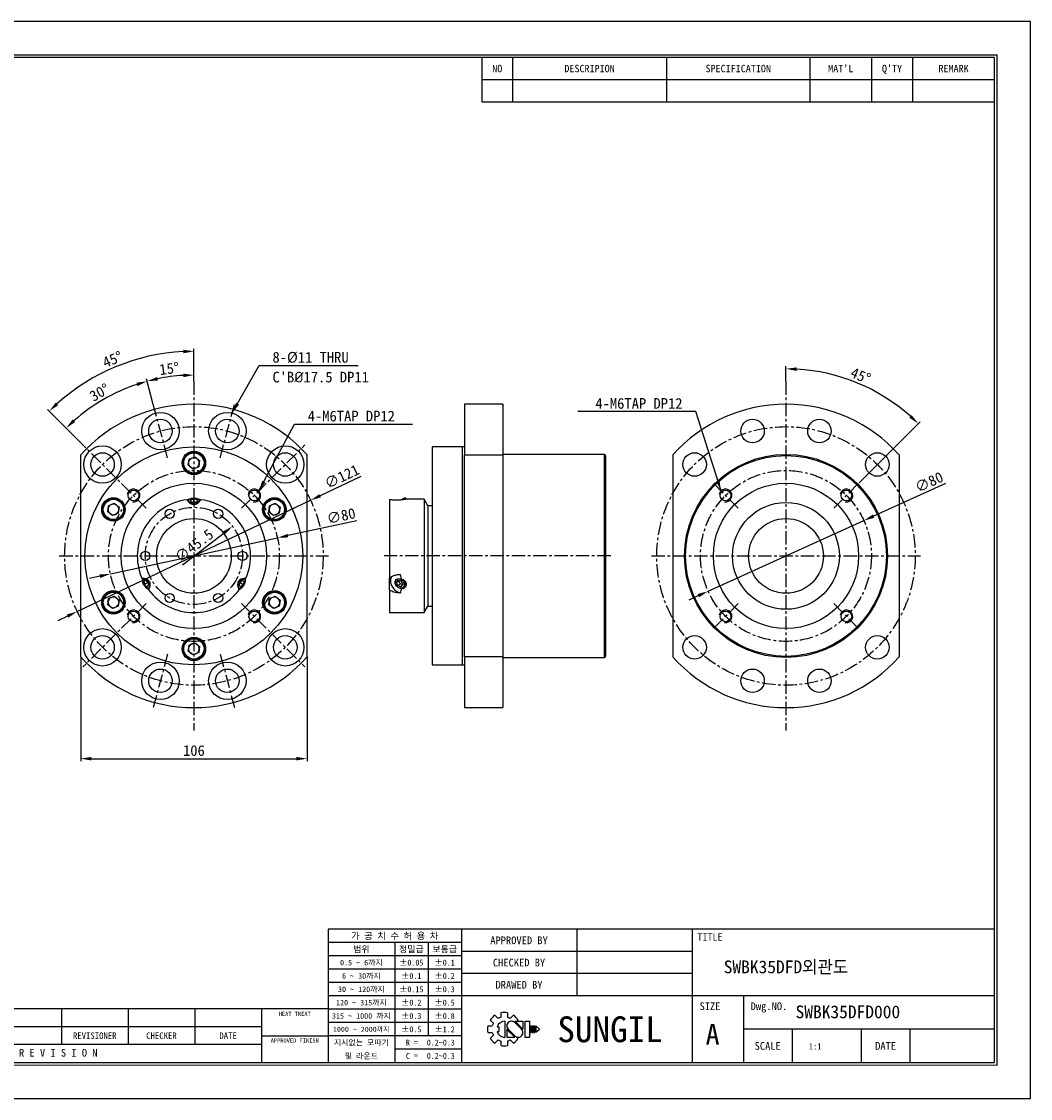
# Model space of a CAD drawing. Header units: millimetres. Extents: x -29 to 5648, y -387 to 1210.
# Tile 2 of 2: x 3169 to 3641, y 706 to 1210. Entities that reach past the tile are written whole.
import ezdxf
from ezdxf.enums import TextEntityAlignment as Align

# ---------------------------------------------------------------- set-up
doc = ezdxf.new("R2010")
doc.units = ezdxf.units.MM
doc.linetypes.add('CENTER', pattern=[2, 1.25, -0.25, 0.25, -0.25])
doc.layers.get('DEFPOINTS').update_dxf_attribs({"linetype": 'CONTINUOUS'})
for name, color, linetype in [('center', 1, 'CENTER'), ('L1', 7, 'CONTINUOUS'), ('OUTLINE', 7, 'CONTINUOUS'), ('thread', 5, 'CONTINUOUS')]:
    doc.layers.add(name, color=color, linetype=linetype)
doc.dimstyles.new('5', dxfattribs={"dimtxt": 5, "dimasz": 5, "dimexe": 1.2, "dimexo": 0, "dimgap": 1.2, "dimtad": 1, "dimdec": 3, "dimzin": 11, "dimdsep": 46, "dimtxsty": 'Standard', "dimcen": 0, "dimclrd": 5, "dimclre": 5, "dimclrt": 3, "dimadec": 0, "dimazin": 0, "dimtfac": 0.6, "dimtdec": 3, "dimtmove": 0, "dimatfit": 3, "dimfxl": 0, "dimtolj": 1, "dimtzin": 11, "dimarcsym": 0})

# ---------------------------------------------------------------- blocks, each defined once
blk = doc.blocks.new('AAAA')
at = {"layer": 'L1', "color": 0}
for p, q in [((-298.87, 124.28), (-595.87, 124.28)), ((-298.87, -85.72), (-298.87, 124.28)), ((-595.87, -85.72), (-298.87, -85.72))]:
    blk.add_line(p, q, dxfattribs=at)
at = {"layer": 'L1'}
for p, q in [((-405.87, 117.28), (-405.87, 108.62)), ((-399.87, 117.28), (-399.87, 108.62)), ((-369.87, 117.28), (-369.87, 108.62)), ((-341.87, 117.28), (-341.87, 108.62)), ((-329.87, 117.28), (-329.87, 108.62)), ((-321.87, 117.28), (-321.87, 108.62)), ((-405.87, 112.95), (-305.87, 112.95)), ((-405.87, 108.62), (-305.87, 108.62)), ((-305.87, -52.72), (-435.87, -52.72)), ((-435.87, -52.72), (-435.87, -78.72)), ((-409.87, -52.72), (-409.87, -78.72)), ((-387.37, -52.72), (-387.37, -65.72)), ((-364.87, -52.72), (-364.87, -78.72)), ((-409.87, -55.32), (-435.87, -55.32)), ((-422.87, -55.32), (-422.87, -78.72)), ((-416.37, -55.32), (-416.37, -73.52)), ((-409.87, -57.92), (-435.87, -57.92)), ((-364.87, -57.05), (-409.87, -57.05)), ((-409.87, -60.52), (-435.87, -60.52)), ((-364.87, -61.38), (-409.87, -61.38)), ((-409.87, -63.12), (-435.87, -63.12)), ((-409.87, -65.72), (-435.87, -65.72)), ((-305.87, -65.72), (-409.87, -65.72)), ((-354.87, -65.72), (-354.87, -78.72)), ((-435.87, -68.22), (-533.87, -68.22)), ((-487.87, -68.22), (-487.87, -75.22)), ((-474.87, -68.22), (-474.87, -75.22)), ((-461.87, -68.22), (-461.87, -75.22)), ((-448.87, -68.22), (-448.87, -78.72)), ((-409.87, -68.32), (-435.87, -68.32)), ((-402.17, -69.02), (-402.17, -69.9)), ((-400.87, -69.02), (-400.87, -69.9)), ((-409.87, -70.92), (-435.87, -70.92)), ((-404.24, -70.42), (-403.62, -71.04)), ((-403.32, -69.5), (-402.7, -70.12)), ((-401.37, -70.64), (-401.37, -73.79)), ((-400.35, -70.12), (-399.72, -69.5)), ((-398.13, -72.22), (-399.46, -70.88)), ((-397.85, -72.19), (-399.4, -70.64)), ((-399.4, -70.64), (-397.85, -70.64)), ((-399.03, -70.64), (-398.81, -70.42)), ((-397.85, -70.64), (-397.85, -72.22)), ((-397.48, -70.64), (-397.48, -73.79)), ((-397.48, -70.64), (-396.61, -70.64)), ((-396.61, -70.64), (-396.61, -73.79)), ((-448.87, -71.72), (-533.87, -71.72)), ((-404.71, -71.57), (-403.84, -71.57)), ((-404.71, -71.57), (-403.84, -71.57)), ((-404.71, -72.86), (-403.84, -72.86)), ((-404.24, -74.01), (-403.62, -73.39)), ((-402.89, -71.78), (-402.59, -71.78)), ((-402.89, -72.65), (-402.59, -72.65)), ((-402.59, -71.78), (-402.59, -72.65)), ((-401.01, -72.22), (-401.01, -73.79)), ((-401.01, -72.24), (-399.45, -73.79)), ((-400.73, -72.22), (-399.39, -73.55)), ((-396.46, -71.57), (-396.46, -72.86)), ((-396.46, -71.57), (-396.24, -71.57)), ((-396.46, -72.86), (-396.24, -72.86)), ((-396.24, -71.57), (-396.24, -72.86)), ((-396.09, -71.57), (-396.09, -72.86)), ((-396.09, -71.57), (-395.88, -71.57)), ((-396.09, -72.86), (-395.88, -72.86)), ((-395.88, -71.57), (-395.88, -72.86)), ((-395.72, -71.57), (-395.72, -72.86)), ((-395.72, -71.57), (-395.51, -71.57)), ((-395.72, -72.86), (-395.51, -72.86)), ((-395.51, -71.57), (-395.51, -72.86)), ((-395.36, -71.57), (-395.36, -72.86)), ((-395.36, -71.57), (-394.71, -72.11)), ((-394.71, -72.32), (-395.36, -72.86)), ((-394.71, -72.11), (-394.71, -72.22)), ((-394.71, -72.11), (-394.71, -72.32)), ((-394.71, -72.22), (-394.71, -72.32)), ((-305.87, -72.22), (-354.87, -72.22)), ((-345.37, -72.22), (-345.37, -78.72)), ((-331.87, -72.22), (-331.87, -78.72)), ((-322.37, -72.22), (-322.37, -78.72)), ((-448.87, -75.22), (-533.87, -75.22)), ((-448.87, -73.52), (-435.87, -73.52)), ((-409.87, -73.52), (-435.87, -73.52)), ((-403.32, -74.93), (-402.7, -74.31)), ((-402.17, -74.53), (-402.17, -75.41)), ((-401.01, -73.79), (-399.45, -73.79)), ((-400.87, -74.53), (-400.87, -75.41)), ((-400.35, -74.31), (-399.72, -74.93)), ((-399.08, -73.74), (-398.81, -74.01)), ((-397.48, -73.79), (-396.61, -73.79)), ((-409.87, -76.12), (-422.87, -76.12))]:
    blk.add_line(p, q, dxfattribs=at)
at = {"layer": 'L1', "const_width": 0.25}
blk.add_lwpolyline([(-305.37, -79.22), (-305.37, 117.78), (-585.87, 117.78), (-585.87, -79.22)], close=True, dxfattribs=at)
at = {"layer": 'L1'}
blk.add_lwpolyline([(-305.87, -78.72), (-305.87, 117.28), (-585.37, 117.28), (-585.37, -78.72)], close=True, dxfattribs=at)
for centre, radius, start, end in [((-401.52, -72.22), 3.26, 78.4943, 101.5057), ((-401.52, -72.22), 3.26, 123.4943, 146.5057), ((-401.52, -72.22), 2.4, 150.6872, 164.3128), ((-401.37, -72.22), 1.58, 90, 164.0671), ((-401.52, -72.22), 2.4, 105.6872, 119.3128), ((-400.09, -71.56), 0.919, 43.2202, 225.8282), ((-401.52, -72.22), 2.4, 60.6872, 74.3128), ((-401.52, -72.22), 3.26, 33.4943, 56.5057), ((-401.52, -72.22), 3.26, 168.4943, 191.5057), ((-401.52, -72.22), 2.4, 195.6872, 209.3128), ((-401.37, -72.22), 1.58, 195.9329, 270), ((-398.77, -72.87), 0.919, 223.2202, 45.8282), ((-401.52, -72.22), 3.26, 213.4943, 236.5057), ((-401.52, -72.22), 2.4, 240.6872, 254.3128), ((-401.52, -72.22), 3.26, 258.4943, 281.5057), ((-401.52, -72.22), 2.4, 285.6872, 299.3128), ((-401.52, -72.22), 3.26, 303.4943, 326.5057)]:
    blk.add_arc(centre, radius, start, end, dxfattribs=at)
for p in [(-387.37, -57.05), (-387.37, -61.38)]:
    blk.add_point(p, dxfattribs=at)
for s, height, p in [('NO', 1.444, (-402.87, 115.12)), ('DESCRIPION', 1.444, (-384.87, 115.12)), ('SPECIFICATION', 1.444, (-355.87, 115.12)), ("MAT'L", 1.444, (-335.87, 115.12)), ("Q'TY", 1.444, (-325.87, 115.12)), ('REMARK', 1.444, (-313.87, 115.12)), ('가 공 치 수 허 용 차', 1.3, (-422.87, -54.02)), ('APPROVED BY', 1.5, (-398.62, -54.88)), ('TITLE', 1.444, (-361.37, -54.22)), ('범위', 1.25, (-429.37, -56.62)), ('정밀급', 1.25, (-419.62, -56.62)), ('보통급', 1.25, (-413.12, -56.62)), ('0.5 ~ 6까지', 1.1, (-429.37, -59.22)), ('%%P0.05', 1.15, (-419.62, -59.22)), ('%%P0.1', 1.15, (-413.12, -59.22)), ('CHECKED BY', 1.5, (-398.62, -59.22)), ('6 ~ 30까지', 1.1, (-429.37, -61.82)), ('%%P0.1', 1.15, (-419.62, -61.82)), ('%%P0.2', 1.15, (-413.12, -61.82)), ('DRAWED BY', 1.5, (-398.62, -63.55)), ('30 ~ 120까지', 1.1, (-429.37, -64.42)), ('%%P0.15', 1.15, (-419.62, -64.42)), ('%%P0.3', 1.15, (-413.12, -64.42)), ('120 ~ 315까지', 1.1, (-429.37, -67.02)), ('%%P0.2', 1.15, (-419.62, -67.02)), ('%%P0.5', 1.15, (-413.12, -67.02)), ('SIZE', 1.5, (-361.37, -67.72)), ('Dwg.NO.', 1.5, (-349.87, -67.72)), ('HEAT TREAT', 0.8, (-442.37, -69.22)), ('315 ~ 1000 까지', 1.1, (-429.37, -69.62)), ('%%P0.3', 1.15, (-419.62, -69.62)), ('%%P0.8', 1.15, (-413.12, -69.62)), ('SUNGIL', 5.032, (-380.87, -72.22)), ('A', 4, (-360.87, -73.22)), ('REVISIONER', 1.25, (-481.37, -73.47)), ('CHECKER', 1.25, (-468.37, -73.47)), ('DATE', 1.25, (-455.37, -73.47)), ('1000 ~ 2000까지', 0.99, (-429.37, -72.22)), ('%%P0.5', 1.15, (-419.62, -72.22)), ('%%P1.2', 1.15, (-413.12, -72.22)), ('APPROVED FINISH', 0.8, (-442.37, -74.42)), ('지시없는 모따기', 1.1, (-429.37, -74.82)), ('R = ', 1.15, (-419.12, -74.82)), ('SCALE', 1.5, (-350.12, -75.47)), ('DATE', 1.5, (-327.12, -75.47)), ('R E V I S I O N', 1.5, (-488.49, -76.81)), ('및 라운드', 1.1, (-429.37, -77.42)), ('C = ', 1.15, (-419.12, -77.42))]:
    blk.add_text(s, height=height, dxfattribs=at).set_placement(p, align=Align.MIDDLE_CENTER)
for tag, p in [('필렛', (-416.62, -74.82)), ('모따기', (-416.62, -77.42))]:
    blk.add_attdef(tag, text='', height=1.15, dxfattribs=at).set_placement(p, align=Align.MIDDLE_LEFT)
at = {"layer": 'OUTLINE', "ltscale": 0.5}
for tag, p, height in [('TITLE', (-358.7, -61.31), 2.5), ('도번', (-344.69, -70.07), 2.5), ('SCALE', (-342.09, -76.16), 1.2), ('DATE', (-318.85, -76.2), 1.2)]:
    blk.add_attdef(tag, p, '', height=height, dxfattribs=at)
blk = doc.blocks.new('*D42')
at = {"layer": 'DEFPOINTS', "color": 0, "ltscale": 5}
for p in [(3242.3, 1043.84), (3249.68, 1041.17), (3230.67, 1030.45), (3237.36, 1005.47), (3249.68, 877.87)]:
    blk.add_point(p, dxfattribs=at)
at = {"layer": 'OUTLINE', "color": 5, "lineweight": -2, "ltscale": 5}
for p, q in [((3249.68, 1041.17), (3249.68, 1045.36)), ((3230.67, 1030.45), (3227.46, 1042.44))]:
    blk.add_line(p, q, dxfattribs=at)
blk.add_arc((3249.68, 959.52), 84.64, 93.3851, 101.6149, dxfattribs=at)
at = {"layer": 'OUTLINE', "color": 5, "ltscale": 5}
for points in [[(3244.65, 1044.85), (3244.7, 1043.18), (3249.68, 1044.16)], [(3232.83, 1041.62), (3232.44, 1043.24), (3227.77, 1041.28)]]:
    blk.add_solid(points, dxfattribs=at)
at = {"layer": 'OUTLINE', "color": 3, "ltscale": 5, "insert": (3238.14, 1047.18), "char_height": 5, "attachment_point": 5, "rotation": 7.5}
blk.add_mtext('\\A1;15°', dxfattribs=at)
blk = doc.blocks.new('*D43')
at = {"layer": 'DEFPOINTS', "color": 0, "ltscale": 5}
for p in [(3213.93, 1036.18), (3230.67, 1030.45), (3197.75, 1011.44), (3237.36, 1005.47), (3227.34, 981.86)]:
    blk.add_point(p, dxfattribs=at)
at = {"layer": 'OUTLINE', "color": 5, "lineweight": -2, "ltscale": 5}
for p, q in [((3230.67, 1030.45), (3227.47, 1042.38)), ((3197.75, 1011.44), (3189.01, 1020.18))]:
    blk.add_line(p, q, dxfattribs=at)
blk.add_arc((3249.68, 959.52), 84.59, 108.3873, 131.6127, dxfattribs=at)
at = {"layer": 'OUTLINE', "color": 5, "ltscale": 5}
for points in [[(3222.75, 1040.59), (3223.23, 1038.99), (3227.78, 1041.23)], [(3194.07, 1022.16), (3192.93, 1023.37), (3189.86, 1019.33)]]:
    blk.add_solid(points, dxfattribs=at)
at = {"layer": 'OUTLINE', "color": 3, "ltscale": 5, "insert": (3205.5, 1036.03), "char_height": 5, "attachment_point": 5, "rotation": 30}
blk.add_mtext('\\A1;30°', dxfattribs=at)
blk = doc.blocks.new('*D44')
at = {"layer": 'DEFPOINTS', "color": 0, "ltscale": 5}
for p in [(3224.89, 1052.03), (3249.68, 1041.17), (3197.75, 1011.44), (3227.34, 981.86), (3249.68, 877.87)]:
    blk.add_point(p, dxfattribs=at)
at = {"layer": 'OUTLINE', "color": 5, "lineweight": -2, "ltscale": 5}
for p, q in [((3249.68, 1041.17), (3249.68, 1056.5)), ((3197.75, 1011.44), (3181.1, 1028.09))]:
    blk.add_line(p, q, dxfattribs=at)
blk.add_arc((3249.68, 959.52), 95.78, 92.9915, 132.0085, dxfattribs=at)
at = {"layer": 'OUTLINE', "color": 5, "ltscale": 5}
for points in [[(3244.66, 1056), (3244.7, 1054.33), (3249.68, 1055.3)], [(3186.15, 1030.08), (3185, 1031.29), (3181.95, 1027.24)]]:
    blk.add_solid(points, dxfattribs=at)
at = {"layer": 'OUTLINE', "color": 3, "ltscale": 5, "insert": (3211.58, 1051.49), "char_height": 5, "attachment_point": 5, "rotation": 22.5}
blk.add_mtext('\\A1;45°', dxfattribs=at)
blk = doc.blocks.new('*D59')
at = {"layer": 'DEFPOINTS', "color": 0, "ltscale": 5}
for p in [(3267.74, 973.35), (3231.61, 945.69)]:
    blk.add_point(p, dxfattribs=at)
at = {"layer": 'OUTLINE', "color": 5, "lineweight": -2, "ltscale": 5}
blk.add_line((3244.31, 955.41), (3263.77, 970.31), dxfattribs=at)
at = {"layer": 'OUTLINE', "color": 5, "ltscale": 5}
blk.add_solid([(3263.26, 970.98), (3264.27, 969.65), (3267.74, 973.35)], dxfattribs=at)
at = {"layer": 'OUTLINE', "color": 3, "ltscale": 5, "insert": (3249.77, 964.33), "char_height": 5, "attachment_point": 5, "rotation": 37.4496}
blk.add_mtext('\\A1;∅45.5', dxfattribs=at)
blk = doc.blocks.new('*D60')
at = {"layer": 'DEFPOINTS', "color": 0, "ltscale": 5}
for p in [(3288.78, 967.95), (3210.57, 951.09)]:
    blk.add_point(p, dxfattribs=at)
at = {"layer": 'OUTLINE', "color": 5, "lineweight": -2, "ltscale": 5}
for p, q in [((3325.87, 975.95), (3293.66, 969.01)), ((3210.57, 951.09), (3288.78, 967.95)), ((3205.69, 950.04), (3200.8, 948.98))]:
    blk.add_line(p, q, dxfattribs=at)
at = {"layer": 'OUTLINE', "color": 5, "ltscale": 5}
for points in [[(3293.49, 969.82), (3293.84, 968.19), (3288.78, 967.95)], [(3205.51, 950.85), (3205.86, 949.22), (3210.57, 951.09)]]:
    blk.add_solid(points, dxfattribs=at)
at = {"layer": 'OUTLINE', "color": 3, "ltscale": 5, "insert": (3318.58, 978.23), "char_height": 5, "attachment_point": 5, "rotation": 12.1676}
blk.add_mtext('\\A1;∅80', dxfattribs=at)
blk = doc.blocks.new('*D61')
at = {"layer": 'DEFPOINTS', "color": 0, "ltscale": 5}
for p in [(3304.29, 985.54), (3195.06, 933.5)]:
    blk.add_point(p, dxfattribs=at)
at = {"layer": 'OUTLINE', "color": 5, "lineweight": -2, "ltscale": 5}
for p, q in [((3327.76, 996.72), (3308.81, 987.69)), ((3195.06, 933.5), (3304.29, 985.54)), ((3190.54, 931.35), (3186.03, 929.2))]:
    blk.add_line(p, q, dxfattribs=at)
at = {"layer": 'OUTLINE', "color": 5, "ltscale": 5}
for points in [[(3308.45, 988.44), (3309.17, 986.94), (3304.29, 985.54)], [(3190.19, 932.1), (3190.9, 930.6), (3195.06, 933.5)]]:
    blk.add_solid(points, dxfattribs=at)
at = {"layer": 'OUTLINE', "color": 3, "ltscale": 5, "insert": (3318.92, 996.69), "char_height": 5, "attachment_point": 5, "rotation": 25.4746}
blk.add_mtext('\\A1;∅121', dxfattribs=at)
blk = doc.blocks.new('*D62')
at = {"layer": 'DEFPOINTS', "color": 0, "ltscale": 5}
for p in [(3563.25, 976.05), (3490.4, 942.99)]:
    blk.add_point(p, dxfattribs=at)
at = {"layer": 'OUTLINE', "color": 5, "lineweight": -2, "ltscale": 5}
for p, q in [((3601.44, 993.37), (3567.8, 978.11)), ((3490.4, 942.99), (3563.25, 976.05)), ((3485.85, 940.93), (3481.29, 938.86))]:
    blk.add_line(p, q, dxfattribs=at)
at = {"layer": 'OUTLINE', "color": 5, "ltscale": 5}
for points in [[(3567.46, 978.87), (3568.15, 977.35), (3563.25, 976.05)], [(3485.5, 941.69), (3486.19, 940.17), (3490.4, 942.99)]]:
    blk.add_solid(points, dxfattribs=at)
at = {"layer": 'OUTLINE', "color": 3, "ltscale": 5, "insert": (3593.82, 994.05), "char_height": 5, "attachment_point": 5, "rotation": 24.4043}
blk.add_mtext('\\A1;∅80', dxfattribs=at)
blk = doc.blocks.new('*D63')
at = {"layer": 'DEFPOINTS', "color": 0, "ltscale": 5}
for p in [(3526.83, 1041.17), (3570.6, 1035.34), (3561.06, 993.75), (3549.16, 981.86), (3526.83, 877.87)]:
    blk.add_point(p, dxfattribs=at)
at = {"layer": 'OUTLINE', "color": 5, "lineweight": -2, "ltscale": 5}
for p, q in [((3526.83, 1041.17), (3526.83, 1048.27)), ((3561.06, 993.75), (3589.58, 1022.27))]:
    blk.add_line(p, q, dxfattribs=at)
blk.add_arc((3526.83, 959.52), 87.55, 48.2727, 86.7273, dxfattribs=at)
at = {"layer": 'OUTLINE', "color": 5, "ltscale": 5}
for points in [[(3531.8, 1046.09), (3531.85, 1047.76), (3526.83, 1047.07)], [(3585.67, 1025.46), (3584.52, 1024.25), (3588.73, 1021.43)]]:
    blk.add_solid(points, dxfattribs=at)
at = {"layer": 'OUTLINE', "color": 3, "ltscale": 5, "insert": (3561.77, 1043.88), "char_height": 5, "attachment_point": 5, "rotation": 337.5}
blk.add_mtext('\\A1;45°', dxfattribs=at)
blk = doc.blocks.new('*D64')
at = {"layer": 'DEFPOINTS', "color": 0, "ltscale": 5}
for p in [(3196.68, 912.28), (3302.68, 912.28), (3302.68, 864.63)]:
    blk.add_point(p, dxfattribs=at)
at = {"layer": 'OUTLINE', "color": 5, "lineweight": -2, "ltscale": 5}
for p, q in [((3196.68, 912.28), (3196.68, 863.43)), ((3302.68, 912.28), (3302.68, 863.43)), ((3201.68, 864.63), (3297.68, 864.63))]:
    blk.add_line(p, q, dxfattribs=at)
at = {"layer": 'OUTLINE', "color": 5, "ltscale": 5}
for points in [[(3201.68, 865.46), (3201.68, 863.8), (3196.68, 864.63)], [(3297.68, 865.46), (3297.68, 863.8), (3302.68, 864.63)]]:
    blk.add_solid(points, dxfattribs=at)
at = {"layer": 'OUTLINE', "color": 3, "ltscale": 5, "insert": (3249.68, 868.4), "char_height": 5, "attachment_point": 5}
blk.add_mtext('\\A1;106', dxfattribs=at)

msp = doc.modelspace()

# ---------------------------------------------------------------- linework, layer by layer
at = {"layer": 'center', "ltscale": 5}
for p, q in [((3249.6755, 1041.1703), (3249.6755, 877.8703)), ((3526.8256, 1041.1703), (3526.8256, 877.8703)), ((3237.3634, 1005.4696), (3230.6705, 1030.4481)), ((3261.9876, 1005.4696), (3268.6806, 1030.4481)), ((3227.3402, 981.8556), (3197.7528, 1011.4431)), ((3272.0108, 981.8556), (3301.5982, 1011.4431)), ((3504.4903, 981.8556), (3492.5923, 993.7536)), ((3549.1609, 981.8556), (3561.0588, 993.7536)), ((3186.6755, 959.5203), (3312.6755, 959.5203)), ((3444.7684, 959.5203), (3338.7684, 959.5203)), ((3463.8256, 959.5203), (3589.8256, 959.5203)), ((3227.3402, 937.185), (3197.7528, 907.5976)), ((3272.0108, 937.185), (3301.5982, 907.5976)), ((3504.4903, 937.185), (3492.5923, 925.2871)), ((3549.1609, 937.185), (3561.0588, 925.2871)), ((3237.3634, 913.5711), (3230.6705, 888.5926)), ((3261.9876, 913.5711), (3268.6806, 888.5926))]:
    msp.add_line(p, q, dxfattribs=at)
for centre, radius in [((3249.6755, 959.5203), 60.5), ((3526.8256, 959.5203), 60.5), ((3249.6755, 959.5203), 40), ((3526.8256, 959.5203), 40), ((3249.6755, 959.5203), 22.75)]:
    msp.add_circle(centre, radius, dxfattribs=at)
at = {"layer": 'OUTLINE'}
for p, q in [((3394.2684, 1030.5203), (3376.2684, 1030.5203)), ((3376.2684, 1030.5203), (3376.2684, 1006.7644)), ((3394.2684, 1030.5203), (3394.2684, 1006.7644)), ((3375.2684, 1010.5203), (3361.2684, 1010.5203)), ((3361.2684, 1010.5203), (3361.2684, 908.5203)), ((3376.2684, 1010.5203), (3375.2684, 1010.5203)), ((3375.2684, 1010.5203), (3375.2684, 908.5203)), ((3196.6755, 912.2763), (3196.6755, 1006.7644)), ((3247.0075, 1001.918), (3247.3869, 1004.7797)), ((3247.3869, 1004.7797), (3250.0549, 1005.882)), ((3250.0549, 1005.882), (3252.3435, 1004.1226)), ((3252.3435, 1004.1226), (3251.9641, 1001.2609)), ((3302.6755, 912.2763), (3302.6755, 1006.7644)), ((3376.2684, 1006.7644), (3394.2684, 1006.7644)), ((3376.2684, 912.2763), (3376.2684, 1006.7644)), ((3441.7684, 1007.0203), (3394.2684, 1007.0203)), ((3394.2684, 1006.7644), (3394.2684, 912.2763)), ((3442.2684, 1006.5203), (3441.7684, 1007.0203)), ((3441.7684, 1007.0203), (3441.7684, 912.0203)), ((3442.2684, 1006.5203), (3442.2684, 912.5203)), ((3473.8256, 1006.7644), (3473.8256, 912.2763)), ((3579.8256, 1006.7644), (3579.8256, 912.2763)), ((3249.2961, 1000.1586), (3247.0075, 1001.918)), ((3251.9641, 1001.2609), (3249.2961, 1000.1586)), ((3209.3354, 980.168), (3209.7148, 983.0297)), ((3209.7148, 983.0297), (3212.3828, 984.132)), ((3212.3828, 984.132), (3214.6714, 982.3726)), ((3247.4688, 985.9283), (3247.5018, 985.931)), ((3248.1755, 985.7738), (3249.6755, 986.2069)), ((3248.1755, 984.9078), (3248.1755, 985.7738)), ((3249.6755, 984.4748), (3248.1755, 984.9078)), ((3251.1755, 985.7738), (3249.6755, 986.2069)), ((3249.6755, 984.4748), (3249.6755, 986.2069)), ((3251.1755, 984.9078), (3249.6755, 984.4748)), ((3251.1755, 985.7738), (3251.1755, 984.9078)), ((3251.8492, 985.931), (3251.8822, 985.9283)), ((3284.6796, 980.168), (3285.059, 983.0297)), ((3285.059, 983.0297), (3287.727, 984.132)), ((3287.727, 984.132), (3290.0156, 982.3726)), ((3341.2684, 985.8271), (3341.2684, 949.1333)), ((3347.076, 985.931), (3347.0084, 985.9283)), ((3347.076, 985.931), (3347.6057, 985.9035)), ((3348.749, 986.5636), (3348.1087, 986.5636)), ((3349.0611, 986.023), (3348.749, 986.5636)), ((3357.4684, 986.0203), (3349.055, 986.0203)), ((3359.2005, 983.0203), (3357.4684, 986.0203)), ((3357.4684, 986.0203), (3357.4684, 959.5203)), ((3361.2684, 983.0203), (3359.2005, 983.0203)), ((3359.2005, 983.0203), (3359.2005, 936.0203)), ((3211.624, 978.4086), (3209.3354, 980.168)), ((3214.292, 979.5109), (3211.624, 978.4086)), ((3214.6714, 982.3726), (3214.292, 979.5109)), ((3286.9682, 978.4086), (3284.6796, 980.168)), ((3289.6362, 979.5109), (3286.9682, 978.4086)), ((3290.0156, 982.3726), (3289.6362, 979.5109)), ((3357.4684, 959.5203), (3357.4684, 933.0203)), ((3225.7163, 948.1975), (3225.7022, 948.2274)), ((3226.1893, 947.6926), (3226.9393, 948.1256)), ((3226.1893, 947.6926), (3226.5643, 946.1771)), ((3226.9393, 948.1256), (3228.0643, 947.0431)), ((3271.2867, 947.0431), (3272.4117, 948.1256)), ((3272.4117, 948.1256), (3273.1617, 947.6926)), ((3273.1617, 947.6926), (3272.7867, 946.1771)), ((3273.6488, 948.2274), (3273.6347, 948.1975)), ((3341.2684, 943.6006), (3341.2684, 949.1333)), ((3344.4909, 947.0431), (3345.2409, 948.1256)), ((3344.4909, 947.0431), (3345.4909, 947.9091)), ((3345.2409, 948.1256), (3346.7409, 947.6926)), ((3345.5742, 948.0294), (3345.4909, 947.9091)), ((3345.4909, 947.9091), (3346.2409, 946.3936)), ((3346.7409, 947.6926), (3347.4909, 946.1771)), ((3347.0084, 948.2274), (3347.076, 948.1975)), ((3347.6057, 948.4813), (3347.076, 948.1975)), ((3228.0643, 947.0431), (3226.5643, 946.1771)), ((3227.6893, 945.0945), (3226.5643, 946.1771)), ((3228.4393, 945.5275), (3227.6893, 945.0945)), ((3227.9089, 944.4053), (3227.89, 944.4325)), ((3228.0643, 947.0431), (3228.4393, 945.5275)), ((3270.5083, 946.0806), (3270.4774, 946.0816)), ((3270.9117, 945.5275), (3271.2867, 947.0431)), ((3271.6617, 945.0945), (3270.9117, 945.5275)), ((3271.2867, 947.0431), (3272.7867, 946.1771)), ((3271.461, 944.4325), (3271.4421, 944.4053)), ((3271.6617, 945.0945), (3272.7867, 946.1771)), ((3273.6716, 947.3982), (3273.5652, 947.1395)), ((3341.2684, 943.6006), (3341.2684, 933.0203)), ((3344.1567, 946.0806), (3344.1316, 946.0824)), ((3345.2409, 945.5275), (3344.4909, 947.0431)), ((3345.2409, 945.5275), (3346.2409, 946.3936)), ((3346.7409, 945.0945), (3345.2409, 945.5275)), ((3347.4075, 946.0568), (3346.2409, 946.3936)), ((3346.7409, 945.0945), (3347.4909, 946.1771)), ((3347.076, 944.4325), (3347.0084, 944.4053)), ((3347.076, 944.4325), (3347.6057, 944.1762)), ((3348.4009, 947.3982), (3347.825, 947.1395)), ((3348.1149, 944.4809), (3348.2535, 944.601)), ((3209.3354, 936.668), (3209.7148, 939.5297)), ((3209.7148, 939.5297), (3212.3828, 940.632)), ((3212.3828, 940.632), (3214.6714, 938.8726)), ((3214.6714, 938.8726), (3214.292, 936.0109)), ((3284.6796, 936.668), (3285.059, 939.5297)), ((3285.059, 939.5297), (3287.727, 940.632)), ((3287.727, 940.632), (3290.0156, 938.8726)), ((3290.0156, 938.8726), (3289.6362, 936.0109)), ((3211.624, 934.9086), (3209.3354, 936.668)), ((3214.292, 936.0109), (3211.624, 934.9086)), ((3286.9682, 934.9086), (3284.6796, 936.668)), ((3289.6362, 936.0109), (3286.9682, 934.9086)), ((3341.2684, 933.0203), (3357.4684, 933.0203)), ((3357.4684, 933.0203), (3359.2005, 936.0203)), ((3359.2005, 936.0203), (3361.2684, 936.0203)), ((3247.0075, 914.918), (3247.3869, 917.7797)), ((3247.3869, 917.7797), (3250.0549, 918.882)), ((3250.0549, 918.882), (3252.3435, 917.1226)), ((3249.2961, 913.1586), (3247.0075, 914.918)), ((3251.9641, 914.2609), (3249.2961, 913.1586)), ((3252.3435, 917.1226), (3251.9641, 914.2609)), ((3376.2684, 912.2763), (3376.2684, 888.5203)), ((3394.2684, 912.2763), (3376.2684, 912.2763)), ((3394.2684, 912.2763), (3394.2684, 888.5203)), ((3441.7684, 912.0203), (3442.2684, 912.5203)), ((3361.2684, 908.5203), (3375.2684, 908.5203)), ((3375.2684, 908.5203), (3376.2684, 908.5203)), ((3394.2684, 912.0203), (3441.7684, 912.0203)), ((3376.2684, 888.5203), (3394.2684, 888.5203))]:
    msp.add_line(p, q, dxfattribs=at)
at = {"layer": 'OUTLINE', "flags": 128}
for points in [[(3251.8822, 985.9283), (3252.0997, 985.6463), (3252.1755, 985.3465), (3252.1051, 985.0463), (3251.8928, 984.7634), (3251.5508, 984.5142), (3251.0993, 984.3133), (3250.5645, 984.1725), (3249.9777, 984.1), (3249.3733, 984.1), (3248.7866, 984.1725), (3248.2518, 984.3133), (3247.8002, 984.5142), (3247.4582, 984.7634), (3247.2459, 985.0463), (3247.1755, 985.3465), (3247.2513, 985.6463), (3247.4688, 985.9283)], [(3249.6755, 986.5636), (3250.2608, 986.5281), (3250.812, 986.4235), (3251.2972, 986.2561), (3251.6881, 986.0354), (3251.9621, 985.7744), (3252.1032, 985.4882), (3252.1032, 985.1934), (3251.9621, 984.9072), (3251.6881, 984.6462), (3251.2972, 984.4256), (3250.812, 984.2581), (3250.2608, 984.1536), (3249.6755, 984.1181), (3249.0903, 984.1536), (3248.539, 984.2581), (3248.0538, 984.4256), (3247.6629, 984.6462), (3247.3889, 984.9072), (3247.2478, 985.1934), (3247.2478, 985.4882), (3247.3889, 985.7744), (3247.6629, 986.0354), (3248.0538, 986.2561), (3248.539, 986.4235), (3249.0903, 986.5281), (3249.6755, 986.5636)], [(3347.0084, 985.9283), (3346.8452, 985.8341), (3346.6253, 985.7071), (3346.349, 985.5476)], [(3348.1087, 986.5636), (3348.0472, 986.5281), (3347.8661, 986.4235), (3347.5761, 986.2561), (3347.1939, 986.0354), (3347.0084, 985.9283)], [(3348.749, 986.5636), (3348.7337, 986.5548), (3348.6126, 986.4848), (3348.376, 986.3482), (3348.035, 986.1514), (3347.6057, 985.9035)], [(3225.7022, 948.2274), (3225.8376, 948.5567), (3226.0594, 948.7723), (3226.3545, 948.8614), (3226.7057, 948.819), (3227.0925, 948.6475), (3227.4923, 948.3568), (3227.8816, 947.9641), (3228.2378, 947.4922), (3228.54, 946.9688), (3228.7706, 946.4244), (3228.916, 945.8908), (3228.9678, 945.3993), (3228.923, 944.9786), (3228.7841, 944.6532), (3228.5594, 944.4422), (3228.2618, 944.3579), (3227.9089, 944.4053)], [(3225.9578, 946.6101), (3225.7863, 947.1376), (3225.7037, 947.6345), (3225.7147, 948.0718), (3225.8186, 948.4242), (3226.0094, 948.6712), (3226.2761, 948.7983), (3226.6031, 948.7983), (3226.9715, 948.6712), (3227.3598, 948.4242), (3227.7454, 948.0718), (3228.106, 947.6345), (3228.4205, 947.1376), (3228.6708, 946.6101), (3228.8423, 946.0825), (3228.9249, 945.5857), (3228.9139, 945.1483), (3228.81, 944.7959), (3228.6192, 944.549), (3228.3525, 944.4218), (3228.0254, 944.4218), (3227.6571, 944.549), (3227.2688, 944.7959), (3226.8832, 945.1483), (3226.5226, 945.5857), (3226.208, 946.0825), (3225.9578, 946.6101)], [(3271.4421, 944.4053), (3271.0892, 944.3579), (3270.7916, 944.4422), (3270.5669, 944.6532), (3270.428, 944.9786), (3270.3832, 945.3993), (3270.435, 945.8908), (3270.5805, 946.4244), (3270.811, 946.9688), (3271.1132, 947.4922), (3271.4694, 947.9641), (3271.8588, 948.3568), (3272.2585, 948.6475), (3272.6453, 948.819), (3272.9965, 948.8614), (3273.2916, 948.7723), (3273.5134, 948.5567), (3273.6488, 948.2274)], [(3270.5083, 946.0806), (3270.6794, 946.6081), (3270.9294, 947.1357), (3271.2438, 947.6327), (3271.6042, 948.0703), (3271.9898, 948.4231), (3272.3781, 948.6705), (3272.7466, 948.7981), (3273.0738, 948.7986), (3273.3407, 948.6719), (3273.5319, 948.4253), (3273.6361, 948.0733), (3273.6475, 947.6362), (3273.5652, 947.1395)], [(3342.287, 949.9223), (3342.1827, 949.7705), (3341.8954, 949.1984), (3341.7198, 948.5558), (3341.6607, 947.8601), (3341.7198, 947.1302), (3341.8954, 946.3862), (3342.1827, 945.6483), (3342.5739, 944.9366), (3343.0584, 944.2706), (3343.6228, 943.6684), (3344.2519, 943.1465), (3344.9284, 942.719), (3345.6338, 942.3978), (3346.349, 942.1914)], [(3347.0084, 944.4053), (3346.52, 944.3579), (3346.0007, 944.4422), (3345.4808, 944.6532), (3344.9907, 944.9786), (3344.5591, 945.3993), (3344.2112, 945.8908), (3343.9673, 946.4244), (3343.8417, 946.9688), (3343.8417, 947.4922), (3343.9673, 947.9641), (3344.2112, 948.3568), (3344.5591, 948.6475), (3344.9907, 948.819), (3345.4808, 948.8614), (3346.0007, 948.7723), (3346.52, 948.5567), (3347.0084, 948.2274)], [(3344.1567, 946.0806), (3343.9566, 946.6081), (3343.8747, 947.1357), (3343.9158, 947.6327), (3344.0775, 948.0703), (3344.3503, 948.4231), (3344.7186, 948.6705), (3345.1607, 948.7981), (3345.6511, 948.7986), (3346.1613, 948.6719), (3346.6615, 948.4253), (3347.1228, 948.0733), (3347.5183, 947.6362), (3347.825, 947.1395)], [(3273.5652, 947.1395), (3273.394, 946.6121), (3273.144, 946.0845), (3272.8297, 945.5874), (3272.4692, 945.1498), (3272.0837, 944.7971), (3271.6954, 944.5497), (3271.3269, 944.422), (3270.9997, 944.4216), (3270.7327, 944.5483), (3270.5416, 944.7948), (3270.4373, 945.1468), (3270.426, 945.5839), (3270.5083, 946.0806)], [(3347.825, 947.1395), (3348.0251, 946.6121), (3348.107, 946.0845), (3348.0659, 945.5874), (3347.9042, 945.1498), (3347.6314, 944.7971), (3347.2631, 944.5497), (3346.821, 944.422), (3346.3306, 944.4216), (3345.8204, 944.5483), (3345.3202, 944.7948), (3344.8589, 945.1468), (3344.4634, 945.5839), (3344.1567, 946.0806)]]:
    msp.add_lwpolyline(points, dxfattribs=at)
at = {"layer": 'OUTLINE'}
for centre, radius in [((3234.017, 1017.9588), 8.75), ((3234.017, 1017.9588), 5.5), ((3265.3341, 1017.9588), 8.75), ((3265.3341, 1017.9588), 5.5), ((3511.167, 1017.9588), 5.5), ((3542.4841, 1017.9588), 5.5), ((3206.8955, 1002.3003), 8.75), ((3249.6755, 959.5203), 51), ((3249.6755, 1003.0203), 5.5), ((3249.6755, 1003.0203), 5), ((3292.4555, 1002.3003), 8.75), ((3206.8955, 1002.3003), 5.5), ((3249.6755, 1003.0203), 4.75), ((3292.4555, 1002.3003), 5.5), ((3484.0456, 1002.3003), 5.5), ((3526.8256, 959.5203), 47.5), ((3526.8256, 959.5203), 47), ((3569.6055, 1002.3003), 5.5), ((3249.6755, 959.5203), 34), ((3526.8256, 959.5203), 34), ((3221.3912, 987.8046), 2.5), ((3277.9598, 987.8046), 2.5), ((3498.5413, 987.8046), 2.5), ((3555.1098, 987.8046), 2.5), ((3212.0034, 981.2703), 5.5), ((3212.0034, 981.2703), 5), ((3212.0034, 981.2703), 4.75), ((3287.3476, 981.2703), 5.5), ((3287.3476, 981.2703), 5), ((3287.3476, 981.2703), 4.75), ((3526.8256, 959.5203), 25), ((3238.3005, 979.2224), 2.15), ((3261.0505, 979.2224), 2.15), ((3249.6755, 959.5203), 17.5), ((3526.8256, 959.5203), 17.5), ((3226.9255, 959.5203), 2.15), ((3272.4255, 959.5203), 2.15), ((3212.0034, 937.7703), 5.5), ((3212.0034, 937.7703), 5), ((3212.0034, 937.7703), 4.75), ((3287.3476, 937.7703), 5.5), ((3287.3476, 937.7703), 5), ((3287.3476, 937.7703), 4.75), ((3238.3005, 939.8182), 2.15), ((3261.0505, 939.8182), 2.15), ((3221.3912, 931.2361), 2.5), ((3277.9598, 931.2361), 2.5), ((3498.5413, 931.2361), 2.5), ((3555.1098, 931.2361), 2.5), ((3206.8955, 916.7404), 8.75), ((3292.4555, 916.7404), 8.75), ((3206.8955, 916.7404), 5.5), ((3249.6755, 916.0203), 5.5), ((3249.6755, 916.0203), 5), ((3249.6755, 916.0203), 4.75), ((3292.4555, 916.7404), 5.5), ((3484.0456, 916.7404), 5.5), ((3569.6055, 916.7404), 5.5), ((3234.017, 901.0818), 8.75), ((3265.3341, 901.0818), 8.75), ((3234.017, 901.0818), 5.5), ((3265.3341, 901.0818), 5.5), ((3511.167, 901.0818), 5.5), ((3542.4841, 901.0818), 5.5)]:
    msp.add_circle(centre, radius, dxfattribs=at)
for centre, radius, start, end in [((3249.6755, 959.5203), 71, 41.713719, 138.286281), ((3526.8256, 959.5203), 71, 41.713719, 138.286281), ((3249.6755, 1003.0203), 2.5, 172.448281, 232.448281), ((3249.6755, 1003.0203), 2.5, 112.448281, 172.448281), ((3249.6755, 1003.0203), 2.5, 52.448281, 112.448281), ((3249.6755, 1003.0203), 2.5, 352.448281, 52.448281), ((3249.6755, 1003.0203), 2.5, 232.448281, 292.448281), ((3249.6755, 1003.0203), 2.5, 292.448281, 352.448281), ((3212.0034, 981.2703), 2.5, 112.448281, 172.448281), ((3212.0034, 981.2703), 2.5, 52.448281, 112.448281), ((3212.0034, 981.2703), 2.5, 352.448281, 52.448281), ((3249.6755, 959.5203), 26.5, 96.923254, 203.076746), ((3249.6755, 959.5203), 26.5, 94.776683, 96.923254), ((3247.9729, 985.2871), 0.7979, 126.193748, 178.099212), ((3249.6755, 981.7735), 4.8203, 58.958962, 121.041038), ((3251.3781, 985.2871), 0.7979, 1.900788, 53.806252), ((3249.6755, 959.5203), 26.5, 83.076746, 85.223317), ((3249.6755, 959.5203), 26.5, 336.923254, 83.076746), ((3287.3476, 981.2703), 2.5, 112.448281, 172.448281), ((3287.3476, 981.2703), 2.5, 52.448281, 112.448281), ((3287.3476, 981.2703), 2.5, 352.448281, 52.448281), ((3212.0034, 981.2703), 2.5, 172.448281, 232.448281), ((3212.0034, 981.2703), 2.5, 232.448281, 292.448281), ((3212.0034, 981.2703), 2.5, 292.448281, 352.448281), ((3287.3476, 981.2703), 2.5, 172.448281, 232.448281), ((3287.3476, 981.2703), 2.5, 232.448281, 292.448281), ((3287.3476, 981.2703), 2.5, 292.448281, 352.448281), ((3249.6755, 959.5203), 26.5, 203.076746, 205.223317), ((3230.4037, 948.3937), 4.8203, 178.958917, 241.041068), ((3226.5095, 948.1114), 0.7979, 121.900565, 173.806305), ((3272.8376, 948.109), 0.802, 6.336304, 57.956826), ((3249.6755, 959.5203), 26.5, 334.776683, 336.923254), ((3270.6537, 948.2092), 3.1249, 344.959158, 4.996407), ((3345.7949, 947.1466), 1.9746, 136.19043, 212.60975), ((3344.8701, 945.6394), 3.9446, 26.480043, 46.092961), ((3228.2121, 945.1624), 0.7979, 246.193133, 298.099835), ((3249.6755, 959.5203), 26.5, 214.776683, 216.923254), ((3249.6755, 959.5203), 26.5, 216.923254, 323.076746), ((3271.1401, 945.1928), 0.8253, 242.822718, 292.884314), ((3249.6755, 959.5203), 26.5, 323.076746, 325.223317), ((3268.7949, 948.5184), 5.0037, 299.794318, 347.063155), ((3346.6715, 947.1629), 2.7602, 203.044316, 278.426294), ((3346.5712, 946.1406), 2.2202, 297.771003, 34.501051), ((3212.0034, 937.7703), 2.5, 172.448281, 232.448281), ((3212.0034, 937.7703), 2.5, 112.448281, 172.448281), ((3212.0034, 937.7703), 2.5, 52.448281, 112.448281), ((3212.0034, 937.7703), 2.5, 292.448281, 352.448281), ((3212.0034, 937.7703), 2.5, 352.448281, 52.448281), ((3287.3476, 937.7703), 2.5, 172.448281, 232.448281), ((3287.3476, 937.7703), 2.5, 112.448281, 172.448281), ((3287.3476, 937.7703), 2.5, 52.448281, 112.448281), ((3287.3476, 937.7703), 2.5, 292.448281, 352.448281), ((3287.3476, 937.7703), 2.5, 352.448281, 52.448281), ((3212.0034, 937.7703), 2.5, 232.448281, 292.448281), ((3287.3476, 937.7703), 2.5, 232.448281, 292.448281), ((3249.6755, 916.0203), 2.5, 112.448281, 172.448281), ((3249.6755, 916.0203), 2.5, 52.448281, 112.448281), ((3249.6755, 916.0203), 2.5, 352.448281, 52.448281), ((3249.6755, 959.5203), 71, 221.713719, 318.286281), ((3249.6755, 916.0203), 2.5, 172.448281, 232.448281), ((3249.6755, 916.0203), 2.5, 232.448281, 292.448281), ((3249.6755, 916.0203), 2.5, 292.448281, 352.448281), ((3526.8256, 959.5203), 71, 221.713719, 318.286281)]:
    msp.add_arc(centre, radius, start, end, dxfattribs=at)
for centre, major_axis, ratio, start_param, end_param in [((3249.6755, 993.5203), (0, -10), 0.5, 5.59016893, 6.97620169), ((3220.2306, 942.5203), (8.6603, 5), 0.5, 5.59016893, 6.97620169), ((3279.1204, 942.5203), (-8.6603, 5), 0.5, 5.59016893, 6.97620169), ((3301.2684, 959.5203), (45.2628, -16.8751), 0.45141623, 0.25010544, 0.35589519), ((3301.2684, 959.5203), (45.2628, -16.8751), 0.45141623, 6.26076329, 6.36655304)]:
    msp.add_ellipse(centre, major_axis=major_axis, ratio=ratio, start_param=start_param, end_param=end_param, dxfattribs=at)
for points, knots in [([(3346.349, 985.5476), (3345.9293, 985.5463), (3345.074, 985.5437), (3343.8681, 985.5951), (3342.7656, 985.6722), (3341.9098, 985.7536), (3341.4472, 985.8066), (3341.2684, 985.8271)], [0, 0, 0, 0, 0.22645701, 0.46143947, 0.6625423, 0.86956792, 1, 1, 1, 1]), ([(3349.055, 986.0195), (3349.0575, 986.0198), (3349.1117, 986.0253), (3348.9176, 986.005), (3348.4744, 985.9632), (3347.9571, 985.9239), (3347.6449, 985.9058), (3347.6057, 985.9035)], [0, 0, 0, 0, 0.0152549, 0.32358132, 0.63195285, 0.95383166, 1, 1, 1, 1]), ([(3341.2684, 949.1333), (3341.5316, 949.3469), (3342.0661, 949.7806), (3343.0008, 950.2625), (3344.0028, 950.6125), (3345.1241, 950.84), (3345.916, 950.8283), (3346.349, 950.822)], [0, 0, 0, 0, 0.18910506, 0.38401234, 0.5729157, 0.76642934, 1, 1, 1, 1]), ([(3347.6057, 948.4813), (3347.886, 948.2935), (3348.4473, 947.9174), (3348.955, 947.1015), (3349.1214, 946.2388), (3348.9311, 945.4416), (3348.6091, 944.8865), (3348.305, 944.672), (3348.236, 944.6233)], [0, 0, 0, 0, 0.20027431, 0.40112422, 0.58909791, 0.76825594, 0.94744031, 1, 1, 1, 1]), ([(3346.349, 942.1914), (3345.9293, 942.1861), (3345.074, 942.1754), (3343.8681, 942.3834), (3342.7656, 942.7295), (3341.9098, 943.1377), (3341.4472, 943.4716), (3341.2684, 943.6006)], [0, 0, 0, 0, 0.22645702, 0.46143945, 0.66254225, 0.86956795, 1, 1, 1, 1])]:
    msp.add_open_spline(points, degree=3, knots=knots, dxfattribs=at)
at = {"layer": 'thread', "ltscale": 5}
for centre in [(3221.3912, 987.8046), (3277.9598, 987.8046), (3498.5413, 987.8046), (3555.1098, 987.8046), (3221.3912, 931.2361), (3277.9598, 931.2361), (3498.5413, 931.2361), (3555.1098, 931.2361)]:
    msp.add_arc(centre, 3, 260, 170, dxfattribs=at)

# ---------------------------------------------------------------- block references
at = {"layer": 'OUTLINE'}
ref = msp.add_blockref('AAAA', (4358.5587, 911.3242), dxfattribs=dict(at, xscale=2.4, yscale=2.4, zscale=2.4))
ref.add_attrib('모따기', '0.2~0.3', dxfattribs={"layer": 'L1', "height": 2.76}).set_placement((3358.6727, 725.5281), align=Align.MIDDLE_LEFT)
ref.add_attrib('필렛', '0.2~0.3', dxfattribs={"layer": 'L1', "height": 2.76}).set_placement((3358.6727, 731.7681), align=Align.MIDDLE_LEFT)
ref.add_attrib('TITLE', 'SWBK35DFD외관도', (3497.6704, 764.1823), dxfattribs={"ltscale": 0.5, "height": 6})
ref.add_attrib('도번', 'SWBK35DFD000', (3531.3075, 743.15), dxfattribs={"ltscale": 0.5, "height": 6})
ref.add_attrib('SCALE', '1:1', (3537.5472, 728.5341), dxfattribs={"ltscale": 0.5, "height": 2.88})

# ---------------------------------------------------------------- texts
at = {"layer": 'OUTLINE', "color": 3, "ltscale": 5, "char_height": 5}
for s, insert, attachment_point in [('\\A1;8-%%C11 THRU', (3286.449, 1049.7568), 7), ("\\A1;C'B{\\fISOCPEUR|b0|i0|c0|p34;%%C}17.5 DP11", (3286.449, 1040.6394), 7), ('\\A1;4-M6TAP DP12', (3478.414, 1028.307), 9), ('\\A1;4-M6TAP DP12', (3302.966, 1022.3939), 7)]:
    msp.add_mtext(s, dxfattribs=dict(at, insert=insert, attachment_point=attachment_point))

# ---------------------------------------------------------------- dimensions: what is measured, and where the dimension line sits
at = {"layer": 'OUTLINE', "ltscale": 5}
for base, line1, line2, picture, middle in [((3224.8868, 1052.0331), ((3227.3402, 981.8556), (3197.7528, 1011.4431)), ((3249.6755, 1041.1703), (3249.6755, 877.8703)), '*D44', (3211.5821, 1051.4859)), ((3242.2985, 1043.8395), ((3237.3634, 1005.4696), (3230.6705, 1030.4481)), ((3249.6755, 1041.1703), (3249.6755, 877.8703)), '*D42', (3238.1355, 1047.1751)), ((3570.5994, 1035.3389), ((3549.1609, 981.8556), (3561.0588, 993.7536)), ((3526.8256, 1041.1703), (3526.8256, 877.8703)), '*D63', (3561.7701, 1043.8838)), ((3213.9273, 1036.1825), ((3227.3402, 981.8556), (3197.7528, 1011.4431)), ((3237.3634, 1005.4696), (3230.6705, 1030.4481)), '*D43', (3205.5002, 1036.0342))]:
    dim = msp.add_angular_dim_2l(base=base, line1=line1, line2=line2, dimstyle='5', dxfattribs=at)
    dim.commit()
    dim.dimension.update_dxf_attribs({"geometry": picture, "text_midpoint": middle})
dim = msp.add_diameter_dim_2p(p1=(3195.0576, 933.4986), p2=(3304.2934, 985.5421), dimstyle='5', dxfattribs=at)
dim.commit()
dim.dimension.update_dxf_attribs({"geometry": '*D61', "text_midpoint": (3318.9193, 996.6862)})
for p1, p2, picture, middle in [((3490.3995, 942.9934), (3563.2517, 976.0473), '*D62', (3595.3786, 990.6236)), ((3210.5741, 951.0894), (3288.7769, 967.9512), '*D60', (3319.3704, 974.5477)), ((3231.6145, 945.6869), (3267.7365, 973.3538), '*D59', (3252.056, 961.3437))]:
    dim = msp.add_diameter_dim_2p(p1=p1, p2=p2, dimstyle='5', dxfattribs=at)
    dim.commit()
    dim.dimension.update_dxf_attribs({"geometry": picture, "text_midpoint": middle, "dimtype": 163})
dim = msp.add_linear_dim(base=(3302.6755, 864.6294), p1=(3196.6755, 912.2763), p2=(3302.6755, 912.2763), dimstyle='5', dxfattribs=at)
dim.commit()
dim.dimension.update_dxf_attribs({"geometry": '*D64', "text_midpoint": (3249.6755, 868.3993)})

# ---------------------------------------------------------------- leaders
at = {"layer": 'OUTLINE', "ltscale": 5, "annotation_type": 0, "has_hookline": 1}
for points, hookline_direction, text_width in [([(3267.5987, 1026.4107), (3280.249, 1048.5568), (3285.249, 1048.5568)], 0, 40.1258), ([(3496.42, 989.9259), (3484.614, 1027.107), (3479.614, 1027.107)], 1, 49.0413), ([(3280.0811, 989.9259), (3296.766, 1021.1939), (3301.766, 1021.1939)], 0, 49.0413)]:
    msp.add_leader(points, dimstyle='5', dxfattribs=dict(at, hookline_direction=hookline_direction, text_width=text_width))

doc.saveas('drawing.dxf')
